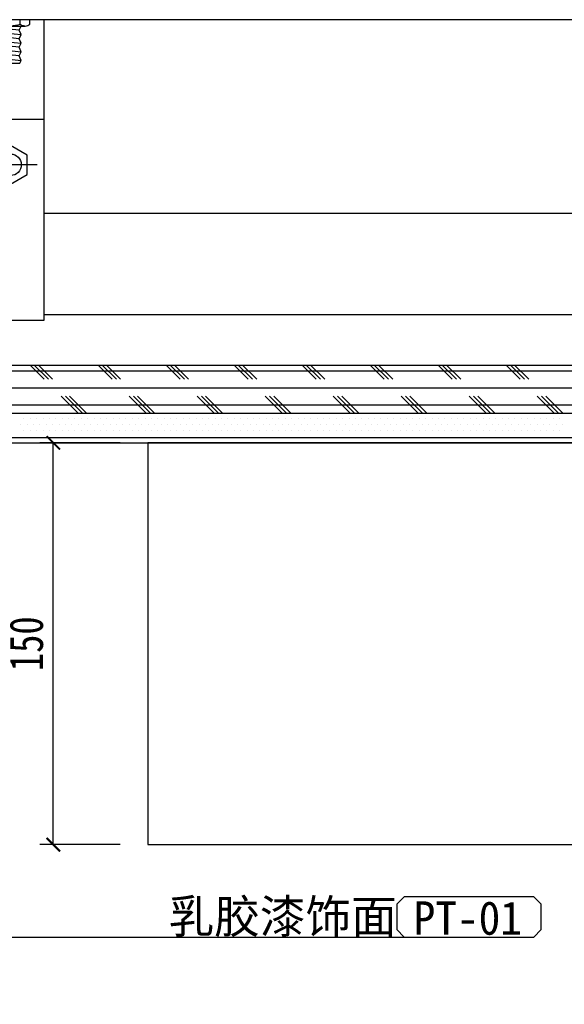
# Model space of a CAD drawing. Header units: millimetres. Extents: x -53 to 3023, y -53 to 2153.
# Tile 33 of 52: x 1724 to 1927, y 234 to 602. Entities that reach past the tile are written whole.
import ezdxf

# ---------------------------------------------------------------- set-up
doc = ezdxf.new("R2010")
doc.units = ezdxf.units.MM
doc.header["$LTSCALE"] = 5
doc.linetypes.add('DASH', pattern=[0.35, 0.25, -0.1])
doc.layers.get('Defpoints').update_dxf_attribs({"color": 8})
for name, color, linetype in [('8', 8, 'Continuous'), ('A-建筑-拆墙', 251, 'Continuous'), ('E--图例', 3, 'Continuous'), ('E-尺寸标注', 9, 'Continuous'), ('E-文本', 7, 'Continuous'), ('F-文本', 61, 'Continuous'), ('Q-立面-填充', 251, 'Continuous'), ('Q-立面-完成面造型线', 6, 'Continuous'), ('Q-立面-次粗线', 31, 'Continuous'), ('Q-立面-粗线', 30, 'Continuous')]:
    doc.layers.add(name, color=color, linetype=linetype)
doc.styles.add('-宋体', font='SimSun.ttf', dxfattribs={"width": 0.8})
doc.styles.add('CCD_DIM', font='SimSun.ttf', dxfattribs={"width": 0.8})
doc.styles.get("Standard").update_dxf_attribs({"font": 'SimSun.ttf'})
doc.styles.add('TXT', font='gbenor.shx', dxfattribs={"width": 0.7})
doc.dimstyles.new('1', dxfattribs={"dimscale": 0, "dimtxt": 2.5, "dimasz": 1.5, "dimexe": 1, "dimexo": 0, "dimgap": 0.3, "dimtad": 1, "dimdec": 0, "dimzin": 0, "dimdsep": 46, "dimtxsty": 'Standard', "dimblk": 'ARCHTICK', "dimcen": 0.09, "dimclrd": 8, "dimclre": 8, "dimclrt": 4, "dimadec": 0, "dimazin": 0, "dimtfac": 1, "dimtdec": 0, "dimtix": 1, "dimtofl": 0, "dimtmove": 2, "dimatfit": 3, "dimldrblk": 'DOTSMALL', "dimfxl": 5, "dimfxlon": 1, "dimtolj": 1, "dimtzin": 0, "dimarcsym": 0})
doc.dimstyles.get("Standard").update_dxf_attribs({"dimtxt": 0.18, "dimasz": 0.18, "dimexe": 0.18, "dimexo": 0.0625, "dimgap": 0.09, "dimtad": 0, "dimtih": 1, "dimtoh": 1, "dimdec": 4, "dimzin": 0, "dimdsep": 46, "dimtxsty": 'Standard', "dimcen": 0.09, "dimadec": 0, "dimazin": 0, "dimtfac": 1, "dimtdec": 4, "dimtofl": 0, "dimtmove": 0, "dimatfit": 3, "dimfxl": 1, "dimtolj": 1, "dimtzin": 0, "dimarcsym": 0})

# ---------------------------------------------------------------- blocks, each defined once
blk = doc.blocks.new('_ArchTick')
at = {"color": 0, "linetype": 'ByBlock', "const_width": 0.15}
blk.add_lwpolyline([(-0.5, -0.5), (0.5, 0.5)], dxfattribs=at)
blk = doc.blocks.new('*D129')
at = {"layer": 'Defpoints', "color": 0, "ltscale": 0.2, "transparency": 16777216}
for p in [(-535057.274, 505099.253), (-535037.274, 505099.253), (-535037.274, 505077.174)]:
    blk.add_point(p, dxfattribs=at)
at = {"layer": 'E-尺寸标注', "color": 44, "lineweight": -2, "ltscale": 0.2, "transparency": 16777216}
for p, q in [((-535057.274, 505082.174), (-535057.274, 505076.174)), ((-535037.274, 505082.174), (-535037.274, 505076.174)), ((-535057.274, 505077.174), (-535037.274, 505077.174))]:
    blk.add_line(p, q, dxfattribs=at)
at = {"layer": 'E-尺寸标注', "color": 44, "lineweight": -2, "ltscale": 0.2, "transparency": 16777216, "rotation": 180}
blk.add_blockref('_ArchTick', (-535057.274, 505077.174), dxfattribs=at)
at = {"layer": 'E-尺寸标注', "color": 44, "lineweight": -2, "ltscale": 0.2, "transparency": 16777216}
blk.add_blockref('_ArchTick', (-535037.274, 505077.174), dxfattribs=at)
at = {"layer": 'E-尺寸标注', "color": 50, "ltscale": 0.2, "transparency": 16777216, "insert": (-535047.274, 505079.174), "char_height": 2.5, "attachment_point": 5, "style": 'CCD_DIM'}
blk.add_mtext('\\A1;100', dxfattribs=at)
blk = doc.blocks.new('HBA_Leader_Dot')
at = {"color": 0, "linetype": 'ByBlock'}
blk.add_line((-5, 0), (-10, 0), dxfattribs=at)
at = {"color": 0, "linetype": 'ByBlock', "const_width": 5}
blk.add_lwpolyline([(-2.5, 0, 1), (2.5, 0, 1)], format="xyb", close=True, dxfattribs=at)
blk = doc.blocks.new('*D130')
at = {"layer": 'Defpoints', "color": 0, "ltscale": 0.2, "transparency": 16777216}
for p in [(-535044.332, 505127.253), (-535033.274, 505127.253), (-535033.274, 505097.253)]:
    blk.add_point(p, dxfattribs=at)
at = {"layer": 'E-尺寸标注', "color": 44, "lineweight": -2, "ltscale": 0.2, "transparency": 16777216}
for p, q in [((-535039.332, 505127.253), (-535045.332, 505127.253)), ((-535044.332, 505097.253), (-535044.332, 505127.253)), ((-535039.332, 505097.253), (-535045.332, 505097.253))]:
    blk.add_line(p, q, dxfattribs=at)
for p, rotation in [((-535044.332, 505127.253), 90), ((-535044.332, 505097.253), 270)]:
    blk.add_blockref('_ArchTick', p, dxfattribs=dict(at, rotation=rotation))
at = {"layer": 'E-尺寸标注', "color": 50, "ltscale": 0.2, "transparency": 16777216, "insert": (-535046.332, 505112.253), "char_height": 2.5, "attachment_point": 5, "rotation": 90, "style": 'CCD_DIM'}
blk.add_mtext('\\A1;150', dxfattribs=at)
blk = doc.blocks.new('A$C09D450D1')
at = {"layer": '8'}
for p, q in [((-50, 24), (-50, 58)), ((-50, 58), (0, 58)), ((0, 58), (0, 24)), ((-42, 26.86), (-42, 51.32)), ((-42, 51.32), (-8, 51.32)), ((-8, 51.32), (-8, 26.86)), ((-36.5, 23.86), (-42, 26.86)), ((-8, 26.86), (-13.5, 23.86)), ((-41.5, 21), (-50, 24)), ((-36.5, 14), (-36.5, 23.86)), ((-13.5, 23.86), (-13.5, 14)), ((0, 24), (-8.5, 21)), ((-45, 19), (-50, 19)), ((-50, 19), (-50, 0)), ((-49.5, 0.5), (-49.5, 18.5)), ((-49.5, 18.5), (-45.5, 18.5)), ((-45.5, 18.5), (-45.5, 16)), ((-45, 16), (-45, 19)), ((-41.5, 16), (-41.5, 21)), ((-8.5, 21), (-8.5, 16)), ((0, 19), (-5, 19)), ((-5, 19), (-5, 16)), ((-4.5, 16), (-4.5, 18.5)), ((-4.5, 18.5), (-0.5, 18.5)), ((-0.5, 18.5), (-0.5, 0.5)), ((0, 0), (0, 19)), ((-49.5, 8), (-49.5, 16)), ((-49.5, 16), (-41.5, 16)), ((-45.5, 16), (-45, 16)), ((-43.32, 15.17), (-43, 16.03)), ((-43.11, 14.51), (-43.32, 15.17)), ((-43.25, 16.67), (-42.51, 18)), ((-43, 16.03), (-43.25, 16.67)), ((-42.51, 18), (-41.88, 17.18)), ((-41.88, 17.18), (-42.04, 16.38)), ((-42.04, 16.38), (-41.77, 15.74)), ((-41.77, 15.74), (-41.96, 14.93)), ((-41.96, 14.93), (-41.64, 14.31)), ((-8.5, 16), (-0.5, 16)), ((-8.04, 14.93), (-8.36, 14.31)), ((-7.96, 16.38), (-8.23, 15.74)), ((-8.23, 15.74), (-8.04, 14.93)), ((-7.49, 18), (-8.12, 17.18)), ((-8.12, 17.18), (-7.96, 16.38)), ((-6.75, 16.67), (-7.49, 18)), ((-7, 16.03), (-6.75, 16.67)), ((-6.68, 15.17), (-7, 16.03)), ((-6.89, 14.51), (-6.68, 15.17)), ((-5, 16), (-4.5, 16)), ((-0.5, 16), (-0.5, 8)), ((-43.69, 10.46), (-43.23, 11.43)), ((-43.58, 12.07), (-43.17, 13.01)), ((-43.23, 11.43), (-43.58, 12.07)), ((-43.43, 13.65), (-43.11, 14.51)), ((-43.17, 13.01), (-43.43, 13.65)), ((-41.64, 14.31), (-41.81, 13.51)), ((-41.81, 13.51), (-41.48, 12.85)), ((-41.48, 12.85), (-41.77, 11.96)), ((-41.77, 11.96), (-41.35, 11.31)), ((-41.35, 11.31), (-41.75, 10.35)), ((-13.5, 14), (-36.5, 14)), ((-8.23, 11.96), (-8.65, 11.31)), ((-8.65, 11.31), (-8.25, 10.35)), ((-8.19, 13.51), (-8.52, 12.85)), ((-8.52, 12.85), (-8.23, 11.96)), ((-8.36, 14.31), (-8.19, 13.51)), ((-6.57, 13.65), (-6.89, 14.51)), ((-6.83, 13.01), (-6.57, 13.65)), ((-6.42, 12.07), (-6.83, 13.01)), ((-6.77, 11.43), (-6.42, 12.07)), ((-6.31, 10.46), (-6.77, 11.43)), ((-0.5, 8), (-49.5, 8)), ((-43.76, 8.82), (-43.25, 9.79)), ((-43.35, 8.13), (-43.76, 8.82)), ((-43.76, 7.14), (-43.35, 8.13)), ((-43.25, 9.79), (-43.69, 10.46)), ((-41.75, 10.35), (-41.26, 9.67)), ((-41.26, 8), (-41.68, 7.04)), ((-41.26, 9.67), (-41.66, 8.7)), ((-41.66, 8.7), (-41.26, 8)), ((-8.25, 10.35), (-8.74, 9.67)), ((-8.74, 9.67), (-8.34, 8.7)), ((-8.34, 8.7), (-8.74, 8)), ((-8.74, 8), (-8.32, 7.04)), ((-6.75, 9.79), (-6.31, 10.46)), ((-6.24, 8.82), (-6.75, 9.79)), ((-6.65, 8.13), (-6.24, 8.82)), ((-6.24, 7.14), (-6.65, 8.13)), ((-43.35, 6.44), (-43.76, 7.14)), ((-43.76, 5.47), (-43.35, 6.44)), ((-43.35, 4.77), (-43.76, 5.47)), ((-43.76, 3.8), (-43.35, 4.77)), ((-43.35, 3.1), (-43.76, 3.8)), ((-41.68, 7.04), (-41.26, 6.33)), ((-41.26, 6.33), (-41.68, 5.37)), ((-41.68, 5.37), (-41.26, 4.67)), ((-41.26, 4.67), (-41.68, 3.7)), ((-41.68, 3.7), (-41.26, 2.99)), ((-8.32, 7.04), (-8.74, 6.33)), ((-8.74, 6.33), (-8.32, 5.37)), ((-8.32, 5.37), (-8.74, 4.67)), ((-8.74, 4.67), (-8.32, 3.7)), ((-8.32, 3.7), (-8.74, 2.99)), ((-6.65, 6.44), (-6.24, 7.14)), ((-6.24, 5.47), (-6.65, 6.44)), ((-6.65, 4.77), (-6.24, 5.47)), ((-6.24, 3.8), (-6.65, 4.77)), ((-6.65, 3.1), (-6.24, 3.8)), ((-50, 0), (-37, 0)), ((-37.08, 0.5), (-49.5, 0.5)), ((-43.76, 2.14), (-43.35, 3.1)), ((-43.76, 2.14), (-43.76, 2.14)), ((-43.76, -5.63), (-43.76, 2.14)), ((-41.26, 2.99), (-41.68, 2.06)), ((-41.68, 2.06), (-41.26, 1.33)), ((-41.26, 1.33), (-41.26, -5.63)), ((-34, 1.53), (-37.08, 0.5)), ((-37, 0), (-34, 1)), ((-31, 0.53), (-34, 1.53)), ((-34, 1), (-31, 0)), ((-28, 1.53), (-31, 0.53)), ((-31, 0), (-28, 1)), ((-25, 0.53), (-28, 1.53)), ((-28, 1), (-25, 0)), ((-22, 1.53), (-25, 0.53)), ((-25, 0), (-22, 1)), ((-19, 0.53), (-22, 1.53)), ((-22, 1), (-19, 0)), ((-16, 1.53), (-19, 0.53)), ((-19, 0), (-16, 1)), ((-12.92, 0.5), (-16, 1.53)), ((-16, 1), (-13, 0)), ((-13, 0), (0, 0)), ((-0.5, 0.5), (-12.92, 0.5)), ((-8.74, 2.99), (-8.32, 2.06)), ((-8.32, 2.06), (-8.74, 1.33)), ((-8.74, 1.33), (-8.74, -5.63)), ((-6.24, 2.14), (-6.65, 3.1)), ((-6.24, 2.14), (-6.24, 2.14)), ((-6.24, -5.63), (-6.24, 2.14)), ((-45.01, -7), (-43.76, -5.63)), ((-40.01, -7), (-45.01, -7)), ((-41.26, -5.63), (-40.01, -7)), ((-8.74, -5.63), (-9.99, -7)), ((-9.99, -7), (-4.99, -7)), ((-4.99, -7), (-6.24, -5.63))]:
    blk.add_line(p, q, dxfattribs=at)
blk = doc.blocks.new('*E59')
at = {"layer": '8'}
for p, q in [((51.28, 26.835, 0), (51.28, 27.184, 0)), ((52.648, 26.406, 0), (51.353, 26.535, 0)), ((52.72, 26.835, 0), (52.72, 27.184, 0)), ((51.2, 26.23, 0), (52.8, 26.07, 0)), ((52.648, 25.766, 0), (51.353, 25.895, 0)), ((51.2, 25.59, 0), (52.8, 25.43, 0)), ((52.648, 25.126, 0), (51.353, 25.255, 0)), ((51.2, 24.95, 0), (52.8, 24.79, 0)), ((51.2, 24.31, 0), (52.8, 24.15, 0)), ((52.648, 24.486, 0), (51.353, 24.615, 0)), ((51.364, 23.95, 0), (52.7, 23.95, 0)), ((49.5, 19.75, 0), (54.5, 19.75, 0)), ((52, 14.364, 0), (52, 18.336, 0)), ((53.986, 16.35, 0), (50.014, 16.35, 0)), ((10, 12.743, 0), (49.5, 12.743, 0)), ((54.5, 12.743, 0), (94, 12.743, 0)), ((49.5, 5.15, 0), (9, 5.15, 0)), ((94, 5.15, 0), (54.5, 5.15, 0))]:
    blk.add_line(p, q, dxfattribs=at)
at = {"layer": '8', "elevation": 0}
for points in [[(49.5, 27.184), (49.5, 4.75), (54.5, 4.75), (54.5, 27.184)], [(51.273, 26.71), (51.353, 26.535), (51.2, 26.23), (51.353, 25.895), (51.2, 25.59), (51.353, 25.255), (51.2, 24.95), (51.353, 24.615), (51.2, 24.31), (51.364, 23.95)], [(52.7, 23.95), (52.8, 24.15), (52.648, 24.486), (52.8, 24.79), (52.648, 25.126), (52.8, 25.43), (52.648, 25.766), (52.8, 26.07), (52.648, 26.406), (52.8, 26.71)]]:
    blk.add_lwpolyline(points, dxfattribs=at)
for points in [[(50.56, 27.184), (50.56, 26.856, 0.203722), (50.916, 26.71), (51.273, 26.71), (52.8, 26.71), (53.084, 26.71, 0.22641), (53.441, 26.856), (53.441, 27.184)], [(53.053, 26.71, -0.219294), (52.72, 26.835, -0.173205), (51.28, 26.835, -0.102242), (50.947, 26.71)]]:
    blk.add_lwpolyline(points, format="xyb", dxfattribs=at)
blk.add_lwpolyline([(52, 17.78), (50.752, 17.06), (50.752, 15.619), (52, 14.899), (53.248, 15.619), (53.248, 17.06)], close=True, dxfattribs=at)
at = {"layer": '8'}
blk.add_circle((52, 16.35, 0), 0.8, dxfattribs=at)
at = {"layer": '8', "xscale": 0.1999999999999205, "yscale": 0.1999999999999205, "zscale": 0.1999999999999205}
blk.add_blockref('A$C09D450D1', (10, 1.4, 0), dxfattribs=at)
at = {"layer": '8', "extrusion": (0, 0, -1), "xscale": 0.1999999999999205, "yscale": 0.1999999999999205, "zscale": -0.1999999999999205}
blk.add_blockref('A$C09D450D1', (-94, 1.4, 0), dxfattribs=at)
blk = doc.blocks.new('材料编号1')
at = {"layer": 'E--图例', "color": 3}
blk.add_lwpolyline([(8.715, -1.898), (8.715, -0.637), (8.346, -0.267), (1.889, -0.267), (1.52, -0.637), (1.52, -1.898), (1.889, -2.267), (8.346, -2.267)], close=True, dxfattribs=at)
at = {"layer": 'E-文本', "style": 'TXT', "width": 0.7}
blk.add_attdef('编号', (1.608, -2.296), '', height=2, dxfattribs=at)
blk = doc.blocks.new('0')
at = {"layer": 'Defpoints', "linetype": 'Continuous'}
blk.add_lwpolyline([(-535331.891, 505069.966), (-534912.834, 505069.966), (-534912.834, 505158.837), (-535331.891, 505158.837)], close=True, dxfattribs=at)
at = {"layer": 'Q-立面-填充', "ltscale": 0.2}
for p, q in [((-535103.074, 505132.633, 1.379), (-534912.834, 505132.633, 1.379)), ((-535045.018, 505131.998, 1.379), (-535046.073, 505133.053, 1.379)), ((-535044.701, 505131.998, 1.379), (-535045.756, 505133.053, 1.379)), ((-535044.383, 505131.998, 1.379), (-535045.438, 505133.053, 1.379)), ((-535039.938, 505131.998, 1.379), (-535040.993, 505133.053, 1.379)), ((-535039.621, 505131.998, 1.379), (-535040.676, 505133.053, 1.379)), ((-535039.303, 505131.998, 1.379), (-535040.358, 505133.053, 1.379)), ((-535034.858, 505131.998, 1.379), (-535035.913, 505133.053, 1.379)), ((-535034.541, 505131.998, 1.379), (-535035.596, 505133.053, 1.379)), ((-535034.223, 505131.998, 1.379), (-535035.278, 505133.053, 1.379)), ((-535029.778, 505131.998, 1.379), (-535030.833, 505133.053, 1.379)), ((-535029.461, 505131.998, 1.379), (-535030.516, 505133.053, 1.379)), ((-535029.143, 505131.998, 1.379), (-535030.198, 505133.053, 1.379)), ((-535024.698, 505131.998, 1.379), (-535025.753, 505133.053, 1.379)), ((-535024.381, 505131.998, 1.379), (-535025.436, 505133.053, 1.379)), ((-535024.063, 505131.998, 1.379), (-535025.118, 505133.053, 1.379)), ((-535019.618, 505131.998, 1.379), (-535020.673, 505133.053, 1.379)), ((-535019.301, 505131.998, 1.379), (-535020.356, 505133.053, 1.379)), ((-535018.983, 505131.998, 1.379), (-535020.038, 505133.053, 1.379)), ((-535014.538, 505131.998, 1.379), (-535015.593, 505133.053, 1.379)), ((-535014.221, 505131.998, 1.379), (-535015.276, 505133.053, 1.379)), ((-535013.903, 505131.998, 1.379), (-535014.958, 505133.053, 1.379)), ((-535009.458, 505131.998, 1.379), (-535010.513, 505133.053, 1.379)), ((-535009.141, 505131.998, 1.379), (-535010.196, 505133.053, 1.379)), ((-535008.823, 505131.998, 1.379), (-535009.878, 505133.053, 1.379)), ((-535103.074, 505131.363, 1.379), (-534912.834, 505131.363, 1.379)), ((-535042.478, 505129.458, 1.379), (-535043.748, 505130.728, 1.379)), ((-535042.161, 505129.458, 1.379), (-535043.431, 505130.728, 1.379)), ((-535041.843, 505129.458, 1.379), (-535043.113, 505130.728, 1.379)), ((-535037.398, 505129.458, 1.379), (-535038.668, 505130.728, 1.379)), ((-535037.081, 505129.458, 1.379), (-535038.351, 505130.728, 1.379)), ((-535036.763, 505129.458, 1.379), (-535038.033, 505130.728, 1.379)), ((-535032.318, 505129.458, 1.379), (-535033.588, 505130.728, 1.379)), ((-535032.001, 505129.458, 1.379), (-535033.271, 505130.728, 1.379)), ((-535031.683, 505129.458, 1.379), (-535032.953, 505130.728, 1.379)), ((-535027.238, 505129.458, 1.379), (-535028.508, 505130.728, 1.379)), ((-535026.921, 505129.458, 1.379), (-535028.191, 505130.728, 1.379)), ((-535026.603, 505129.458, 1.379), (-535027.873, 505130.728, 1.379)), ((-535022.158, 505129.458, 1.379), (-535023.428, 505130.728, 1.379)), ((-535021.841, 505129.458, 1.379), (-535023.111, 505130.728, 1.379)), ((-535021.523, 505129.458, 1.379), (-535022.793, 505130.728, 1.379)), ((-535017.078, 505129.458, 1.379), (-535018.348, 505130.728, 1.379)), ((-535016.761, 505129.458, 1.379), (-535018.031, 505130.728, 1.379)), ((-535016.443, 505129.458, 1.379), (-535017.713, 505130.728, 1.379)), ((-535011.998, 505129.458, 1.379), (-535013.268, 505130.728, 1.379)), ((-535011.681, 505129.458, 1.379), (-535012.951, 505130.728, 1.379)), ((-535011.363, 505129.458, 1.379), (-535012.633, 505130.728, 1.379)), ((-535006.918, 505129.458, 1.379), (-535008.188, 505130.728, 1.379)), ((-535006.601, 505129.458, 1.379), (-535007.871, 505130.728, 1.379)), ((-535006.283, 505129.458, 1.379), (-535007.553, 505130.728, 1.379)), ((-535103.074, 505130.093, 1.379), (-534912.834, 505130.093, 1.379))]:
    blk.add_line(p, q, dxfattribs=at)
at = {"layer": 'Q-立面-完成面造型线', "ltscale": 0.2}
blk.add_line((-535097.274, 505127.253, 1.379), (-534912.834, 505127.253, 1.379), dxfattribs=at)
at = {"layer": 'Q-立面-次粗线', "ltscale": 0.2}
for p, q in [((-535103.074, 505133.053, 1.379), (-534912.834, 505133.053, 1.379)), ((-535103.074, 505129.453, 1.379), (-534912.834, 505129.453, 1.379)), ((-535046.527, 505129.087, 1.379), (-535046.527, 505129.087, 1.379)), ((-535046.05, 505129.087, 1.379), (-535046.05, 505129.087, 1.379)), ((-535045.574, 505129.087, 1.379), (-535045.574, 505129.087, 1.379)), ((-535045.098, 505129.087, 1.379), (-535045.098, 505129.087, 1.379)), ((-535044.622, 505129.087, 1.379), (-535044.622, 505129.087, 1.379)), ((-535044.145, 505129.087, 1.379), (-535044.145, 505129.087, 1.379)), ((-535043.669, 505129.087, 1.379), (-535043.669, 505129.087, 1.379)), ((-535043.193, 505129.087, 1.379), (-535043.193, 505129.087, 1.379)), ((-535042.717, 505129.087, 1.379), (-535042.717, 505129.087, 1.379)), ((-535042.24, 505129.087, 1.379), (-535042.24, 505129.087, 1.379)), ((-535041.764, 505129.087, 1.379), (-535041.764, 505129.087, 1.379)), ((-535041.288, 505129.087, 1.379), (-535041.288, 505129.087, 1.379)), ((-535040.812, 505129.087, 1.379), (-535040.812, 505129.087, 1.379)), ((-535040.335, 505129.087, 1.379), (-535040.335, 505129.087, 1.379)), ((-535039.859, 505129.087, 1.379), (-535039.859, 505129.087, 1.379)), ((-535039.383, 505129.087, 1.379), (-535039.383, 505129.087, 1.379)), ((-535038.907, 505129.087, 1.379), (-535038.907, 505129.087, 1.379)), ((-535038.43, 505129.087, 1.379), (-535038.43, 505129.087, 1.379)), ((-535037.954, 505129.087, 1.379), (-535037.954, 505129.087, 1.379)), ((-535037.478, 505129.087, 1.379), (-535037.478, 505129.087, 1.379)), ((-535037.002, 505129.087, 1.379), (-535037.002, 505129.087, 1.379)), ((-535036.525, 505129.087, 1.379), (-535036.525, 505129.087, 1.379)), ((-535036.049, 505129.087, 1.379), (-535036.049, 505129.087, 1.379)), ((-535035.573, 505129.087, 1.379), (-535035.573, 505129.087, 1.379)), ((-535035.097, 505129.087, 1.379), (-535035.097, 505129.087, 1.379)), ((-535034.62, 505129.087, 1.379), (-535034.62, 505129.087, 1.379)), ((-535034.144, 505129.087, 1.379), (-535034.144, 505129.087, 1.379)), ((-535033.668, 505129.087, 1.379), (-535033.668, 505129.087, 1.379)), ((-535033.192, 505129.087, 1.379), (-535033.192, 505129.087, 1.379)), ((-535032.715, 505129.087, 1.379), (-535032.715, 505129.087, 1.379)), ((-535032.239, 505129.087, 1.379), (-535032.239, 505129.087, 1.379)), ((-535031.763, 505129.087, 1.379), (-535031.763, 505129.087, 1.379)), ((-535031.287, 505129.087, 1.379), (-535031.287, 505129.087, 1.379)), ((-535030.81, 505129.087, 1.379), (-535030.81, 505129.087, 1.379)), ((-535030.334, 505129.087, 1.379), (-535030.334, 505129.087, 1.379)), ((-535029.858, 505129.087, 1.379), (-535029.858, 505129.087, 1.379)), ((-535029.382, 505129.087, 1.379), (-535029.382, 505129.087, 1.379)), ((-535028.905, 505129.087, 1.379), (-535028.905, 505129.087, 1.379)), ((-535028.429, 505129.087, 1.379), (-535028.429, 505129.087, 1.379)), ((-535027.953, 505129.087, 1.379), (-535027.953, 505129.087, 1.379)), ((-535027.477, 505129.087, 1.379), (-535027.477, 505129.087, 1.379)), ((-535027, 505129.087, 1.379), (-535027, 505129.087, 1.379)), ((-535026.524, 505129.087, 1.379), (-535026.524, 505129.087, 1.379)), ((-535026.048, 505129.087, 1.379), (-535026.048, 505129.087, 1.379)), ((-535025.572, 505129.087, 1.379), (-535025.572, 505129.087, 1.379)), ((-535025.095, 505129.087, 1.379), (-535025.095, 505129.087, 1.379)), ((-535024.619, 505129.087, 1.379), (-535024.619, 505129.087, 1.379)), ((-535024.143, 505129.087, 1.379), (-535024.143, 505129.087, 1.379)), ((-535023.667, 505129.087, 1.379), (-535023.667, 505129.087, 1.379)), ((-535023.19, 505129.087, 1.379), (-535023.19, 505129.087, 1.379)), ((-535022.714, 505129.087, 1.379), (-535022.714, 505129.087, 1.379)), ((-535022.238, 505129.087, 1.379), (-535022.238, 505129.087, 1.379)), ((-535021.762, 505129.087, 1.379), (-535021.762, 505129.087, 1.379)), ((-535021.285, 505129.087, 1.379), (-535021.285, 505129.087, 1.379)), ((-535020.809, 505129.087, 1.379), (-535020.809, 505129.087, 1.379)), ((-535020.333, 505129.087, 1.379), (-535020.333, 505129.087, 1.379)), ((-535019.857, 505129.087, 1.379), (-535019.857, 505129.087, 1.379)), ((-535019.38, 505129.087, 1.379), (-535019.38, 505129.087, 1.379)), ((-535018.904, 505129.087, 1.379), (-535018.904, 505129.087, 1.379)), ((-535018.428, 505129.087, 1.379), (-535018.428, 505129.087, 1.379)), ((-535017.952, 505129.087, 1.379), (-535017.952, 505129.087, 1.379)), ((-535017.475, 505129.087, 1.379), (-535017.475, 505129.087, 1.379)), ((-535016.999, 505129.087, 1.379), (-535016.999, 505129.087, 1.379)), ((-535016.523, 505129.087, 1.379), (-535016.523, 505129.087, 1.379)), ((-535016.047, 505129.087, 1.379), (-535016.047, 505129.087, 1.379)), ((-535015.57, 505129.087, 1.379), (-535015.57, 505129.087, 1.379)), ((-535015.094, 505129.087, 1.379), (-535015.094, 505129.087, 1.379)), ((-535014.618, 505129.087, 1.379), (-535014.618, 505129.087, 1.379)), ((-535014.142, 505129.087, 1.379), (-535014.142, 505129.087, 1.379)), ((-535013.665, 505129.087, 1.379), (-535013.665, 505129.087, 1.379)), ((-535013.189, 505129.087, 1.379), (-535013.189, 505129.087, 1.379)), ((-535012.713, 505129.087, 1.379), (-535012.713, 505129.087, 1.379)), ((-535012.237, 505129.087, 1.379), (-535012.237, 505129.087, 1.379)), ((-535011.76, 505129.087, 1.379), (-535011.76, 505129.087, 1.379)), ((-535011.284, 505129.087, 1.379), (-535011.284, 505129.087, 1.379)), ((-535010.808, 505129.087, 1.379), (-535010.808, 505129.087, 1.379)), ((-535010.332, 505129.087, 1.379), (-535010.332, 505129.087, 1.379)), ((-535009.855, 505129.087, 1.379), (-535009.855, 505129.087, 1.379)), ((-535009.379, 505129.087, 1.379), (-535009.379, 505129.087, 1.379)), ((-535008.903, 505129.087, 1.379), (-535008.903, 505129.087, 1.379)), ((-535008.427, 505129.087, 1.379), (-535008.427, 505129.087, 1.379)), ((-535007.95, 505129.087, 1.379), (-535007.95, 505129.087, 1.379)), ((-535007.474, 505129.087, 1.379), (-535007.474, 505129.087, 1.379)), ((-535006.998, 505129.087, 1.379), (-535006.998, 505129.087, 1.379)), ((-535006.522, 505129.087, 1.379), (-535006.522, 505129.087, 1.379)), ((-535046.765, 505128.61, 1.379), (-535046.765, 505128.61, 1.379)), ((-535046.527, 505128.134, 1.379), (-535046.527, 505128.134, 1.379)), ((-535046.289, 505128.61, 1.379), (-535046.289, 505128.61, 1.379)), ((-535046.05, 505128.134, 1.379), (-535046.05, 505128.134, 1.379)), ((-535045.812, 505128.61, 1.379), (-535045.812, 505128.61, 1.379)), ((-535045.574, 505128.134, 1.379), (-535045.574, 505128.134, 1.379)), ((-535045.336, 505128.61, 1.379), (-535045.336, 505128.61, 1.379)), ((-535045.098, 505128.134, 1.379), (-535045.098, 505128.134, 1.379)), ((-535044.86, 505128.61, 1.379), (-535044.86, 505128.61, 1.379)), ((-535044.622, 505128.134, 1.379), (-535044.622, 505128.134, 1.379)), ((-535044.384, 505128.61, 1.379), (-535044.384, 505128.61, 1.379)), ((-535044.145, 505128.134, 1.379), (-535044.145, 505128.134, 1.379)), ((-535043.907, 505128.61, 1.379), (-535043.907, 505128.61, 1.379)), ((-535043.669, 505128.134, 1.379), (-535043.669, 505128.134, 1.379)), ((-535043.431, 505128.61, 1.379), (-535043.431, 505128.61, 1.379)), ((-535043.193, 505128.134, 1.379), (-535043.193, 505128.134, 1.379)), ((-535042.955, 505128.61, 1.379), (-535042.955, 505128.61, 1.379)), ((-535042.717, 505128.134, 1.379), (-535042.717, 505128.134, 1.379)), ((-535042.479, 505128.61, 1.379), (-535042.479, 505128.61, 1.379)), ((-535042.24, 505128.134, 1.379), (-535042.24, 505128.134, 1.379)), ((-535042.002, 505128.61, 1.379), (-535042.002, 505128.61, 1.379)), ((-535041.764, 505128.134, 1.379), (-535041.764, 505128.134, 1.379)), ((-535041.526, 505128.61, 1.379), (-535041.526, 505128.61, 1.379)), ((-535041.288, 505128.134, 1.379), (-535041.288, 505128.134, 1.379)), ((-535041.05, 505128.61, 1.379), (-535041.05, 505128.61, 1.379)), ((-535040.812, 505128.134, 1.379), (-535040.812, 505128.134, 1.379)), ((-535040.574, 505128.61, 1.379), (-535040.574, 505128.61, 1.379)), ((-535040.335, 505128.134, 1.379), (-535040.335, 505128.134, 1.379)), ((-535040.097, 505128.61, 1.379), (-535040.097, 505128.61, 1.379)), ((-535039.859, 505128.134, 1.379), (-535039.859, 505128.134, 1.379)), ((-535039.621, 505128.61, 1.379), (-535039.621, 505128.61, 1.379)), ((-535039.383, 505128.134, 1.379), (-535039.383, 505128.134, 1.379)), ((-535039.145, 505128.61, 1.379), (-535039.145, 505128.61, 1.379)), ((-535038.907, 505128.134, 1.379), (-535038.907, 505128.134, 1.379)), ((-535038.669, 505128.61, 1.379), (-535038.669, 505128.61, 1.379)), ((-535038.43, 505128.134, 1.379), (-535038.43, 505128.134, 1.379)), ((-535038.192, 505128.61, 1.379), (-535038.192, 505128.61, 1.379)), ((-535037.954, 505128.134, 1.379), (-535037.954, 505128.134, 1.379)), ((-535037.716, 505128.61, 1.379), (-535037.716, 505128.61, 1.379)), ((-535037.478, 505128.134, 1.379), (-535037.478, 505128.134, 1.379)), ((-535037.24, 505128.61, 1.379), (-535037.24, 505128.61, 1.379)), ((-535037.002, 505128.134, 1.379), (-535037.002, 505128.134, 1.379)), ((-535036.764, 505128.61, 1.379), (-535036.764, 505128.61, 1.379)), ((-535036.525, 505128.134, 1.379), (-535036.525, 505128.134, 1.379)), ((-535036.287, 505128.61, 1.379), (-535036.287, 505128.61, 1.379)), ((-535036.049, 505128.134, 1.379), (-535036.049, 505128.134, 1.379)), ((-535035.811, 505128.61, 1.379), (-535035.811, 505128.61, 1.379)), ((-535035.573, 505128.134, 1.379), (-535035.573, 505128.134, 1.379)), ((-535035.335, 505128.61, 1.379), (-535035.335, 505128.61, 1.379)), ((-535035.097, 505128.134, 1.379), (-535035.097, 505128.134, 1.379)), ((-535034.859, 505128.61, 1.379), (-535034.859, 505128.61, 1.379)), ((-535034.62, 505128.134, 1.379), (-535034.62, 505128.134, 1.379)), ((-535034.382, 505128.61, 1.379), (-535034.382, 505128.61, 1.379)), ((-535034.144, 505128.134, 1.379), (-535034.144, 505128.134, 1.379)), ((-535033.906, 505128.61, 1.379), (-535033.906, 505128.61, 1.379)), ((-535033.668, 505128.134, 1.379), (-535033.668, 505128.134, 1.379)), ((-535033.43, 505128.61, 1.379), (-535033.43, 505128.61, 1.379)), ((-535033.192, 505128.134, 1.379), (-535033.192, 505128.134, 1.379)), ((-535032.954, 505128.61, 1.379), (-535032.954, 505128.61, 1.379)), ((-535032.715, 505128.134, 1.379), (-535032.715, 505128.134, 1.379)), ((-535032.477, 505128.61, 1.379), (-535032.477, 505128.61, 1.379)), ((-535032.239, 505128.134, 1.379), (-535032.239, 505128.134, 1.379)), ((-535032.001, 505128.61, 1.379), (-535032.001, 505128.61, 1.379)), ((-535031.763, 505128.134, 1.379), (-535031.763, 505128.134, 1.379)), ((-535031.525, 505128.61, 1.379), (-535031.525, 505128.61, 1.379)), ((-535031.287, 505128.134, 1.379), (-535031.287, 505128.134, 1.379)), ((-535031.049, 505128.61, 1.379), (-535031.049, 505128.61, 1.379)), ((-535030.81, 505128.134, 1.379), (-535030.81, 505128.134, 1.379)), ((-535030.572, 505128.61, 1.379), (-535030.572, 505128.61, 1.379)), ((-535030.334, 505128.134, 1.379), (-535030.334, 505128.134, 1.379)), ((-535030.096, 505128.61, 1.379), (-535030.096, 505128.61, 1.379)), ((-535029.858, 505128.134, 1.379), (-535029.858, 505128.134, 1.379)), ((-535029.62, 505128.61, 1.379), (-535029.62, 505128.61, 1.379)), ((-535029.382, 505128.134, 1.379), (-535029.382, 505128.134, 1.379)), ((-535029.144, 505128.61, 1.379), (-535029.144, 505128.61, 1.379)), ((-535028.905, 505128.134, 1.379), (-535028.905, 505128.134, 1.379)), ((-535028.667, 505128.61, 1.379), (-535028.667, 505128.61, 1.379)), ((-535028.429, 505128.134, 1.379), (-535028.429, 505128.134, 1.379)), ((-535028.191, 505128.61, 1.379), (-535028.191, 505128.61, 1.379)), ((-535027.953, 505128.134, 1.379), (-535027.953, 505128.134, 1.379)), ((-535027.715, 505128.61, 1.379), (-535027.715, 505128.61, 1.379)), ((-535027.477, 505128.134, 1.379), (-535027.477, 505128.134, 1.379)), ((-535027.239, 505128.61, 1.379), (-535027.239, 505128.61, 1.379)), ((-535027, 505128.134, 1.379), (-535027, 505128.134, 1.379)), ((-535026.762, 505128.61, 1.379), (-535026.762, 505128.61, 1.379)), ((-535026.524, 505128.134, 1.379), (-535026.524, 505128.134, 1.379)), ((-535026.286, 505128.61, 1.379), (-535026.286, 505128.61, 1.379)), ((-535026.048, 505128.134, 1.379), (-535026.048, 505128.134, 1.379)), ((-535025.81, 505128.61, 1.379), (-535025.81, 505128.61, 1.379)), ((-535025.572, 505128.134, 1.379), (-535025.572, 505128.134, 1.379)), ((-535025.334, 505128.61, 1.379), (-535025.334, 505128.61, 1.379)), ((-535025.095, 505128.134, 1.379), (-535025.095, 505128.134, 1.379)), ((-535024.857, 505128.61, 1.379), (-535024.857, 505128.61, 1.379)), ((-535024.619, 505128.134, 1.379), (-535024.619, 505128.134, 1.379)), ((-535024.381, 505128.61, 1.379), (-535024.381, 505128.61, 1.379)), ((-535024.143, 505128.134, 1.379), (-535024.143, 505128.134, 1.379)), ((-535023.905, 505128.61, 1.379), (-535023.905, 505128.61, 1.379)), ((-535023.667, 505128.134, 1.379), (-535023.667, 505128.134, 1.379)), ((-535023.429, 505128.61, 1.379), (-535023.429, 505128.61, 1.379)), ((-535023.19, 505128.134, 1.379), (-535023.19, 505128.134, 1.379)), ((-535022.952, 505128.61, 1.379), (-535022.952, 505128.61, 1.379)), ((-535022.714, 505128.134, 1.379), (-535022.714, 505128.134, 1.379)), ((-535022.476, 505128.61, 1.379), (-535022.476, 505128.61, 1.379)), ((-535022.238, 505128.134, 1.379), (-535022.238, 505128.134, 1.379)), ((-535022, 505128.61, 1.379), (-535022, 505128.61, 1.379)), ((-535021.762, 505128.134, 1.379), (-535021.762, 505128.134, 1.379)), ((-535021.524, 505128.61, 1.379), (-535021.524, 505128.61, 1.379)), ((-535021.285, 505128.134, 1.379), (-535021.285, 505128.134, 1.379)), ((-535021.047, 505128.61, 1.379), (-535021.047, 505128.61, 1.379)), ((-535020.809, 505128.134, 1.379), (-535020.809, 505128.134, 1.379)), ((-535020.571, 505128.61, 1.379), (-535020.571, 505128.61, 1.379)), ((-535020.333, 505128.134, 1.379), (-535020.333, 505128.134, 1.379)), ((-535020.095, 505128.61, 1.379), (-535020.095, 505128.61, 1.379)), ((-535019.857, 505128.134, 1.379), (-535019.857, 505128.134, 1.379)), ((-535019.619, 505128.61, 1.379), (-535019.619, 505128.61, 1.379)), ((-535019.38, 505128.134, 1.379), (-535019.38, 505128.134, 1.379)), ((-535019.142, 505128.61, 1.379), (-535019.142, 505128.61, 1.379)), ((-535018.904, 505128.134, 1.379), (-535018.904, 505128.134, 1.379)), ((-535018.666, 505128.61, 1.379), (-535018.666, 505128.61, 1.379)), ((-535018.428, 505128.134, 1.379), (-535018.428, 505128.134, 1.379)), ((-535018.19, 505128.61, 1.379), (-535018.19, 505128.61, 1.379)), ((-535017.952, 505128.134, 1.379), (-535017.952, 505128.134, 1.379)), ((-535017.714, 505128.61, 1.379), (-535017.714, 505128.61, 1.379)), ((-535017.475, 505128.134, 1.379), (-535017.475, 505128.134, 1.379)), ((-535017.237, 505128.61, 1.379), (-535017.237, 505128.61, 1.379)), ((-535016.999, 505128.134, 1.379), (-535016.999, 505128.134, 1.379)), ((-535016.761, 505128.61, 1.379), (-535016.761, 505128.61, 1.379)), ((-535016.523, 505128.134, 1.379), (-535016.523, 505128.134, 1.379)), ((-535016.285, 505128.61, 1.379), (-535016.285, 505128.61, 1.379)), ((-535016.047, 505128.134, 1.379), (-535016.047, 505128.134, 1.379)), ((-535015.809, 505128.61, 1.379), (-535015.809, 505128.61, 1.379)), ((-535015.57, 505128.134, 1.379), (-535015.57, 505128.134, 1.379)), ((-535015.332, 505128.61, 1.379), (-535015.332, 505128.61, 1.379)), ((-535015.094, 505128.134, 1.379), (-535015.094, 505128.134, 1.379)), ((-535014.856, 505128.61, 1.379), (-535014.856, 505128.61, 1.379)), ((-535014.618, 505128.134, 1.379), (-535014.618, 505128.134, 1.379)), ((-535014.38, 505128.61, 1.379), (-535014.38, 505128.61, 1.379)), ((-535014.142, 505128.134, 1.379), (-535014.142, 505128.134, 1.379)), ((-535013.904, 505128.61, 1.379), (-535013.904, 505128.61, 1.379)), ((-535013.665, 505128.134, 1.379), (-535013.665, 505128.134, 1.379)), ((-535013.427, 505128.61, 1.379), (-535013.427, 505128.61, 1.379)), ((-535013.189, 505128.134, 1.379), (-535013.189, 505128.134, 1.379)), ((-535012.951, 505128.61, 1.379), (-535012.951, 505128.61, 1.379)), ((-535012.713, 505128.134, 1.379), (-535012.713, 505128.134, 1.379)), ((-535012.475, 505128.61, 1.379), (-535012.475, 505128.61, 1.379)), ((-535012.237, 505128.134, 1.379), (-535012.237, 505128.134, 1.379)), ((-535011.999, 505128.61, 1.379), (-535011.999, 505128.61, 1.379)), ((-535011.76, 505128.134, 1.379), (-535011.76, 505128.134, 1.379)), ((-535011.522, 505128.61, 1.379), (-535011.522, 505128.61, 1.379)), ((-535011.284, 505128.134, 1.379), (-535011.284, 505128.134, 1.379)), ((-535011.046, 505128.61, 1.379), (-535011.046, 505128.61, 1.379)), ((-535010.808, 505128.134, 1.379), (-535010.808, 505128.134, 1.379)), ((-535010.57, 505128.61, 1.379), (-535010.57, 505128.61, 1.379)), ((-535010.332, 505128.134, 1.379), (-535010.332, 505128.134, 1.379)), ((-535010.094, 505128.61, 1.379), (-535010.094, 505128.61, 1.379)), ((-535009.855, 505128.134, 1.379), (-535009.855, 505128.134, 1.379)), ((-535009.617, 505128.61, 1.379), (-535009.617, 505128.61, 1.379)), ((-535009.379, 505128.134, 1.379), (-535009.379, 505128.134, 1.379)), ((-535009.141, 505128.61, 1.379), (-535009.141, 505128.61, 1.379)), ((-535008.903, 505128.134, 1.379), (-535008.903, 505128.134, 1.379)), ((-535008.665, 505128.61, 1.379), (-535008.665, 505128.61, 1.379)), ((-535008.427, 505128.134, 1.379), (-535008.427, 505128.134, 1.379)), ((-535008.189, 505128.61, 1.379), (-535008.189, 505128.61, 1.379)), ((-535007.95, 505128.134, 1.379), (-535007.95, 505128.134, 1.379)), ((-535007.712, 505128.61, 1.379), (-535007.712, 505128.61, 1.379)), ((-535007.474, 505128.134, 1.379), (-535007.474, 505128.134, 1.379)), ((-535007.236, 505128.61, 1.379), (-535007.236, 505128.61, 1.379)), ((-535006.998, 505128.134, 1.379), (-535006.998, 505128.134, 1.379)), ((-535006.76, 505128.61, 1.379), (-535006.76, 505128.61, 1.379)), ((-535006.522, 505128.134, 1.379), (-535006.522, 505128.134, 1.379)), ((-535006.284, 505128.61, 1.379), (-535006.284, 505128.61, 1.379)), ((-535097.674, 505127.653, 1.379), (-534912.834, 505127.653, 1.379)), ((-535046.765, 505127.658, 1.379), (-535046.765, 505127.658, 1.379)), ((-535046.289, 505127.658, 1.379), (-535046.289, 505127.658, 1.379)), ((-535045.812, 505127.658, 1.379), (-535045.812, 505127.658, 1.379)), ((-535045.336, 505127.658, 1.379), (-535045.336, 505127.658, 1.379)), ((-535044.86, 505127.658, 1.379), (-535044.86, 505127.658, 1.379)), ((-535044.384, 505127.658, 1.379), (-535044.384, 505127.658, 1.379)), ((-535043.907, 505127.658, 1.379), (-535043.907, 505127.658, 1.379)), ((-535043.431, 505127.658, 1.379), (-535043.431, 505127.658, 1.379)), ((-535042.955, 505127.658, 1.379), (-535042.955, 505127.658, 1.379)), ((-535042.479, 505127.658, 1.379), (-535042.479, 505127.658, 1.379)), ((-535042.002, 505127.658, 1.379), (-535042.002, 505127.658, 1.379)), ((-535041.526, 505127.658, 1.379), (-535041.526, 505127.658, 1.379)), ((-535041.05, 505127.658, 1.379), (-535041.05, 505127.658, 1.379)), ((-535040.574, 505127.658, 1.379), (-535040.574, 505127.658, 1.379)), ((-535040.097, 505127.658, 1.379), (-535040.097, 505127.658, 1.379)), ((-535039.621, 505127.658, 1.379), (-535039.621, 505127.658, 1.379)), ((-535039.145, 505127.658, 1.379), (-535039.145, 505127.658, 1.379)), ((-535038.669, 505127.658, 1.379), (-535038.669, 505127.658, 1.379)), ((-535038.192, 505127.658, 1.379), (-535038.192, 505127.658, 1.379)), ((-535037.716, 505127.658, 1.379), (-535037.716, 505127.658, 1.379)), ((-535037.24, 505127.658, 1.379), (-535037.24, 505127.658, 1.379)), ((-535036.764, 505127.658, 1.379), (-535036.764, 505127.658, 1.379)), ((-535036.287, 505127.658, 1.379), (-535036.287, 505127.658, 1.379)), ((-535035.811, 505127.658, 1.379), (-535035.811, 505127.658, 1.379)), ((-535035.335, 505127.658, 1.379), (-535035.335, 505127.658, 1.379)), ((-535034.859, 505127.658, 1.379), (-535034.859, 505127.658, 1.379)), ((-535034.382, 505127.658, 1.379), (-535034.382, 505127.658, 1.379)), ((-535033.906, 505127.658, 1.379), (-535033.906, 505127.658, 1.379)), ((-535033.43, 505127.658, 1.379), (-535033.43, 505127.658, 1.379)), ((-535032.954, 505127.658, 1.379), (-535032.954, 505127.658, 1.379)), ((-535032.477, 505127.658, 1.379), (-535032.477, 505127.658, 1.379)), ((-535032.001, 505127.658, 1.379), (-535032.001, 505127.658, 1.379)), ((-535031.525, 505127.658, 1.379), (-535031.525, 505127.658, 1.379)), ((-535031.049, 505127.658, 1.379), (-535031.049, 505127.658, 1.379)), ((-535030.572, 505127.658, 1.379), (-535030.572, 505127.658, 1.379)), ((-535030.096, 505127.658, 1.379), (-535030.096, 505127.658, 1.379)), ((-535029.62, 505127.658, 1.379), (-535029.62, 505127.658, 1.379)), ((-535029.144, 505127.658, 1.379), (-535029.144, 505127.658, 1.379)), ((-535028.667, 505127.658, 1.379), (-535028.667, 505127.658, 1.379)), ((-535028.191, 505127.658, 1.379), (-535028.191, 505127.658, 1.379)), ((-535027.715, 505127.658, 1.379), (-535027.715, 505127.658, 1.379)), ((-535027.239, 505127.658, 1.379), (-535027.239, 505127.658, 1.379)), ((-535026.762, 505127.658, 1.379), (-535026.762, 505127.658, 1.379)), ((-535026.286, 505127.658, 1.379), (-535026.286, 505127.658, 1.379)), ((-535025.81, 505127.658, 1.379), (-535025.81, 505127.658, 1.379)), ((-535025.334, 505127.658, 1.379), (-535025.334, 505127.658, 1.379)), ((-535024.857, 505127.658, 1.379), (-535024.857, 505127.658, 1.379)), ((-535024.381, 505127.658, 1.379), (-535024.381, 505127.658, 1.379)), ((-535023.905, 505127.658, 1.379), (-535023.905, 505127.658, 1.379)), ((-535023.429, 505127.658, 1.379), (-535023.429, 505127.658, 1.379)), ((-535022.952, 505127.658, 1.379), (-535022.952, 505127.658, 1.379)), ((-535022.476, 505127.658, 1.379), (-535022.476, 505127.658, 1.379)), ((-535022, 505127.658, 1.379), (-535022, 505127.658, 1.379)), ((-535021.524, 505127.658, 1.379), (-535021.524, 505127.658, 1.379)), ((-535021.047, 505127.658, 1.379), (-535021.047, 505127.658, 1.379)), ((-535020.571, 505127.658, 1.379), (-535020.571, 505127.658, 1.379)), ((-535020.095, 505127.658, 1.379), (-535020.095, 505127.658, 1.379)), ((-535019.619, 505127.658, 1.379), (-535019.619, 505127.658, 1.379)), ((-535019.142, 505127.658, 1.379), (-535019.142, 505127.658, 1.379)), ((-535018.666, 505127.658, 1.379), (-535018.666, 505127.658, 1.379)), ((-535018.19, 505127.658, 1.379), (-535018.19, 505127.658, 1.379)), ((-535017.714, 505127.658, 1.379), (-535017.714, 505127.658, 1.379)), ((-535017.237, 505127.658, 1.379), (-535017.237, 505127.658, 1.379)), ((-535016.761, 505127.658, 1.379), (-535016.761, 505127.658, 1.379)), ((-535016.285, 505127.658, 1.379), (-535016.285, 505127.658, 1.379)), ((-535015.809, 505127.658, 1.379), (-535015.809, 505127.658, 1.379)), ((-535015.332, 505127.658, 1.379), (-535015.332, 505127.658, 1.379)), ((-535014.856, 505127.658, 1.379), (-535014.856, 505127.658, 1.379)), ((-535014.38, 505127.658, 1.379), (-535014.38, 505127.658, 1.379)), ((-535013.904, 505127.658, 1.379), (-535013.904, 505127.658, 1.379)), ((-535013.427, 505127.658, 1.379), (-535013.427, 505127.658, 1.379)), ((-535012.951, 505127.658, 1.379), (-535012.951, 505127.658, 1.379)), ((-535012.475, 505127.658, 1.379), (-535012.475, 505127.658, 1.379)), ((-535011.999, 505127.658, 1.379), (-535011.999, 505127.658, 1.379)), ((-535011.522, 505127.658, 1.379), (-535011.522, 505127.658, 1.379)), ((-535011.046, 505127.658, 1.379), (-535011.046, 505127.658, 1.379)), ((-535010.57, 505127.658, 1.379), (-535010.57, 505127.658, 1.379)), ((-535010.094, 505127.658, 1.379), (-535010.094, 505127.658, 1.379)), ((-535009.617, 505127.658, 1.379), (-535009.617, 505127.658, 1.379)), ((-535009.141, 505127.658, 1.379), (-535009.141, 505127.658, 1.379)), ((-535008.665, 505127.658, 1.379), (-535008.665, 505127.658, 1.379)), ((-535008.189, 505127.658, 1.379), (-535008.189, 505127.658, 1.379)), ((-535007.712, 505127.658, 1.379), (-535007.712, 505127.658, 1.379)), ((-535007.236, 505127.658, 1.379), (-535007.236, 505127.658, 1.379)), ((-535006.76, 505127.658, 1.379), (-535006.76, 505127.658, 1.379)), ((-535006.284, 505127.658, 1.379), (-535006.284, 505127.658, 1.379))]:
    blk.add_line(p, q, dxfattribs=at)
at = {"layer": 'Q-立面-次粗线', "ltscale": 0.2, "elevation": 1.379}
blk.add_lwpolyline([(-534912.834, 505127.253), (-535037.274, 505127.253), (-535037.274, 505097.253), (-534912.834, 505097.253)], dxfattribs=at)
at = {"layer": 'Q-立面-粗线', "linetype": 'DASH', "ltscale": 5}
blk.add_lwpolyline([(-535331.891, 505069.966), (-534912.834, 505069.966), (-534912.834, 505158.837), (-535331.891, 505158.837)], close=True, dxfattribs=at)
at = {"layer": '8', "ltscale": 0.2}
blk.add_blockref('*E59', (-535099.523, 505131.653, 1.379), dxfattribs=at)
at = {"layer": 'F-文本', "color": 43}
ref = blk.add_blockref('材料编号1', (-535005.603, 505089.952), dxfattribs=dict(at, xscale=1.5, yscale=1.5, zscale=1.5, rotation=180))
ref.add_attrib('编号', 'PT-01', (-535017.419, 505090.529), dxfattribs={"color": 7, "height": 2.5, "style": '-宋体', "width": 0.951562})
at = {"layer": 'E-文本', "insert": (-535018.676, 505090.353), "char_height": 2.5, "width": 67.27354, "attachment_point": 9, "style": '-宋体'}
blk.add_mtext('{\\W1;乳胶漆饰面}', dxfattribs=at)
at = {"layer": 'E-尺寸标注', "ltscale": 0.2}
dim = blk.add_linear_dim(base=(-535044.332, 505127.253, 1.379), p1=(-535033.274, 505097.253, 1.379), p2=(-535033.274, 505127.253, 1.379), angle=90, dimstyle='Standard', override={"dimscale": 1, "dimtxt": 2.5, "dimasz": 1, "dimexe": 1, "dimexo": 1, "dimgap": 0.75, "dimtad": 1, "dimtih": 0, "dimtoh": 0, "dimdec": 0, "dimlfac": 5, "dimrnd": 0.005, "dimtxsty": 'CCD_DIM', "dimblk": 'ArchTick', "dimcen": 0.13, "dimclrd": 44, "dimclre": 44, "dimclrt": 50, "dimtdec": 0, "dimtix": 1, "dimtofl": 1, "dimtmove": 2, "dimldrblk": 'HBA_Leader_Dot', "dimfxl": 5, "dimfxlon": 1, "dimtvp": 1}, dxfattribs=at)
dim.commit()
dim.dimension.update_dxf_attribs({"geometry": '*D130', "text_midpoint": (-535046.332, 505112.253, 1.379)})
dim = blk.add_linear_dim(base=(-535037.274, 505077.174, 1.379), p1=(-535057.274, 505099.253, 1.379), p2=(-535037.274, 505099.253, 1.379), dimstyle='Standard', override={"dimscale": 1, "dimtxt": 2.5, "dimasz": 1, "dimexe": 1, "dimexo": 1, "dimgap": 0.75, "dimtad": 1, "dimtih": 0, "dimtoh": 0, "dimdec": 0, "dimlfac": 5, "dimrnd": 0.005, "dimtxsty": 'CCD_DIM', "dimblk": 'ArchTick', "dimcen": 0.13, "dimclrd": 44, "dimclre": 44, "dimclrt": 50, "dimtdec": 0, "dimtix": 1, "dimtofl": 1, "dimtmove": 2, "dimldrblk": 'HBA_Leader_Dot', "dimfxl": 5, "dimfxlon": 1, "dimtvp": 1}, dxfattribs=at)
dim.commit()
dim.dimension.update_dxf_attribs({"geometry": '*D129', "text_midpoint": (-535047.274, 505079.174, 1.379)})
at = {"layer": 'A-建筑-拆墙'}
for points in [[(-535060.678, 505094.69), (-535060.678, 505065.132), (-535038.534, 505065.132)], [(-535069.658, 505090.383), (-535060.678, 505065.132), (-535038.534, 505065.132)], [(-535057.364, 505090.353), (-535018.122, 505090.353)]]:
    blk.add_leader(points, dimstyle='1', override={"dimscale": 0.487633, "dimasz": 0.75, "dimtad": 0, "dimldrblk": 'Dot'}, dxfattribs=at)

msp = doc.modelspace()

# ---------------------------------------------------------------- block references
at = {"xscale": 5, "yscale": 5, "zscale": 5}
msp.add_blockref('0', (2676958.21, -2525192.55), dxfattribs=at)

doc.saveas('drawing.dxf')
